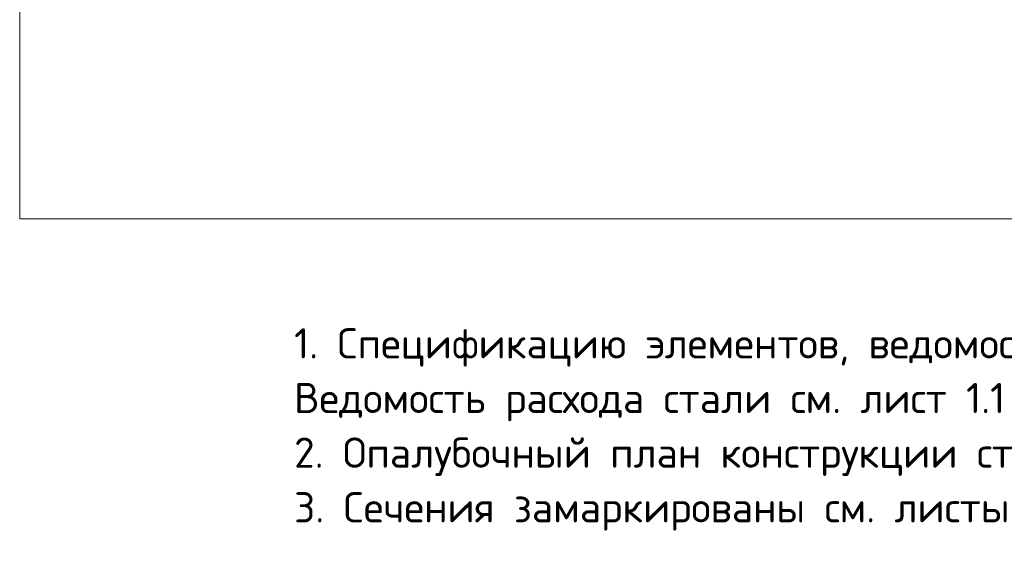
# Model space of a CAD drawing. Header units: millimetres. Extents: x 0 to 50412, y -12 to 35652.
# Tile 20 of 24: x 24551 to 35493, y 7333 to 13263. Entities that reach past the tile are written whole.
import ezdxf

# ---------------------------------------------------------------- set-up
doc = ezdxf.new("R2010")
doc.units = ezdxf.units.MM
doc.layers.add('Standard', color=7, linetype='Continuous', lineweight=25)

msp = doc.modelspace()

# ---------------------------------------------------------------- linework, layer by layer
at = {"layer": 'Standard', "color": 7, "linetype": 'Continuous', "lineweight": 13, "transparency": 33554687}
msp.add_lwpolyline([(24551, 35652), (24551, 11050), (38038, 11050), (38038, 35652)], dxfattribs=at)

# ---------------------------------------------------------------- texts
at = {"layer": 'Standard', "color": 7, "linetype": 'Continuous', "lineweight": 13, "transparency": 33554687, "insert": (27600, 9834), "char_height": 336, "width": 13126.68, "attachment_point": 1, "line_spacing_factor": 1.084337}
msp.add_mtext('\\A1;{\\fISOCPEUR|i0|b0;\\H335.999994;\\W1.000000;\\C7;1. Спецификацию элементов, ведомость деталей см. лист 25}\\P{\\fISOCPEUR|i0|b0;\\H335.999994;\\W1.000000;\\C7;Ведомость расхода стали см. лист 1.1}\\P{\\fISOCPEUR|i0|b0;\\H335.999994;\\W1.000000;\\C7;2. Опалубочный план конструкции стен см. лист 17}\\P{\\fISOCPEUR|i0|b0;\\H335.999994;\\W1.000000;\\C7;3. Сечения замаркированы см. листы 17...21}\\P', dxfattribs=at)

doc.saveas('drawing.dxf')
